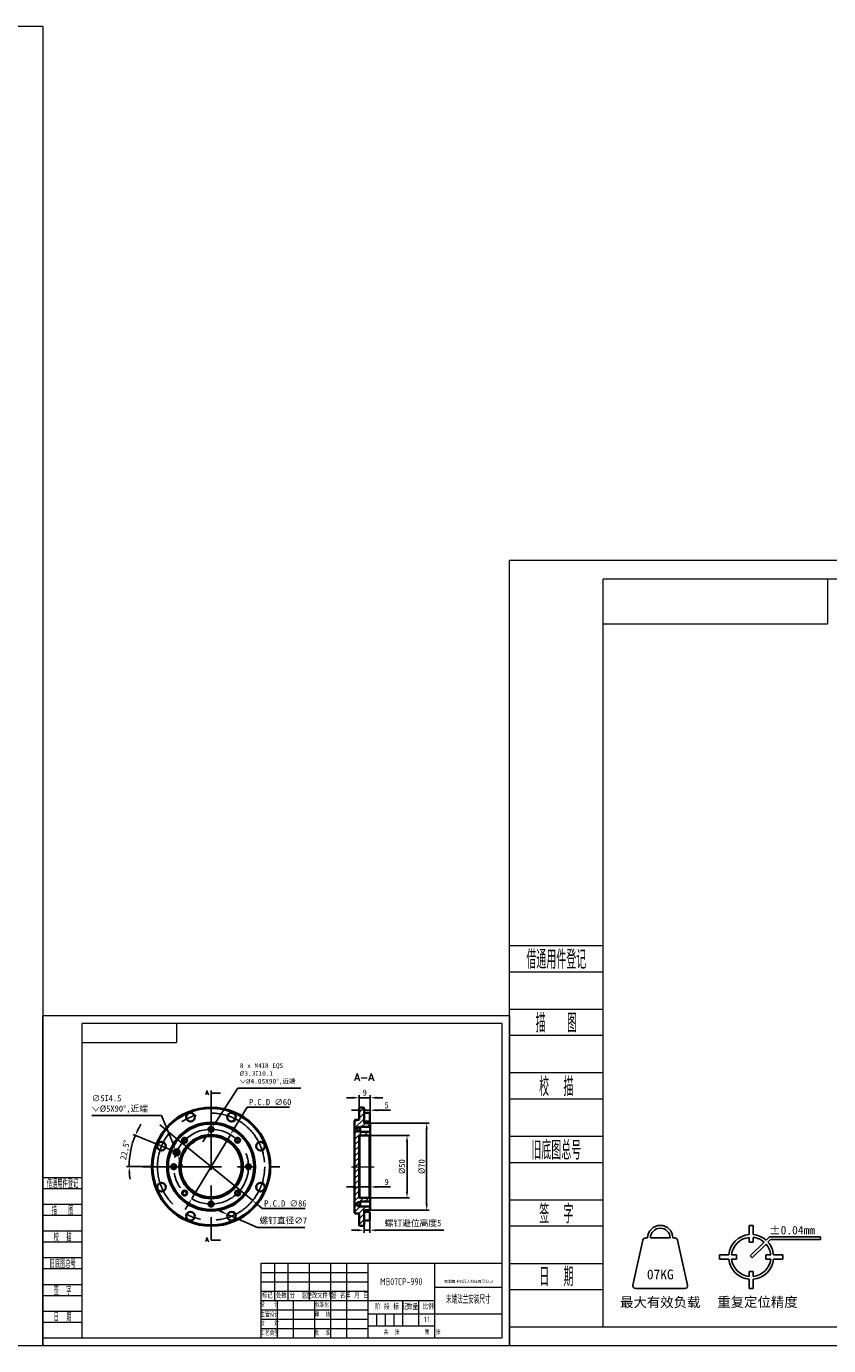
# Model space of a CAD drawing. Header units: millimetres. Extents: x -27 to 8086, y 0 to 7529.
# Tile 46 of 51: x 6807 to 7450, y 0 to 1058. Entities that reach past the tile are written whole.
import ezdxf
from ezdxf.enums import TextEntityAlignment as Align

# ---------------------------------------------------------------- set-up
doc = ezdxf.new("R2010")
doc.units = ezdxf.units.MM
doc.header["$LTSCALE"] = 10
doc.header["$PDSIZE"] = -1
doc.linetypes.add('CENTER', pattern=[10.16, 6.35, -1.27, 1.27, -1.27])
doc.linetypes.add('CENTERX2', pattern=[20.32, 12.7, -2.54, 2.54, -2.54])
for name, color, linetype, lineweight in [('1轮廓实线层', 7, 'Continuous', 18), ('2细线层', 4, 'Continuous', 13), ('6文字层', 3, 'Continuous', 13), ('L2', 6, 'Continuous', 13), ('图框层', 7, 'Continuous', 18)]:
    doc.layers.add(name, color=color, linetype=linetype, lineweight=lineweight)
for name, color, linetype in [('中心线层', 1, 'CENTER'), ('剖面线层', 7, 'Continuous'), ('标注层', 7, 'Continuous')]:
    doc.layers.add(name, color=color, linetype=linetype)
doc.styles.add('PC_TEXTSTYLE', font='ISOCP.SHX', dxfattribs={"width": 0.707, "bigfont": 'GBCBIG.SHX'})
doc.styles.add('SLDTEXTSTYLE0', font='txt', dxfattribs={"bigfont": 'bigfont'})
doc.styles.add('仿宋体', font='txt')
doc.styles.add('标准汉字', font='gbenor.shx', dxfattribs={"bigfont": 'gbcbig.shx'})
doc.dimstyles.new('末端法兰安装尺寸', dxfattribs={"dimtxt": 5, "dimasz": 5, "dimexe": 2, "dimexo": 0, "dimgap": 1.524, "dimtad": 1, "dimtoh": 1, "dimdec": 0, "dimzin": 0, "dimtxsty": 'Standard', "dimcen": 2.5, "dimclrd": 4, "dimclre": 4, "dimclrt": 3, "dimadec": 3, "dimazin": 0, "dimtfac": 1, "dimtdec": 0, "dimtmove": 0, "dimatfit": 1, "dimfxl": 1, "dimtzin": 0, "dimarcsym": 0})

# ---------------------------------------------------------------- blocks, each defined once
blk = doc.blocks.new('ZwmFrameMain_1_A4^_^无分区图框^_^landscape')
at = {"layer": '1轮廓实线层'}
for p, q in [((0, 0), (0, 200)), ((267, 200), (0, 200)), ((267, 200), (267, 0)), ((0, 0), (267, 0))]:
    blk.add_line(p, q, dxfattribs=at)
at = {"layer": '2细线层'}
for p, q in [((-25, -5), (-25, 205)), ((272, 205), (-25, 205)), ((272, 205), (272, -5)), ((-25, -5), (272, -5))]:
    blk.add_line(p, q, dxfattribs=at)
blk = doc.blocks.new('ZwmFrameMain_1_横向标题栏')
at = {"layer": '1轮廓实线层'}
for p, q in [((-153, 47.6), (0, 47.6)), ((-153, 0), (-153, 47.6))]:
    blk.add_line(p, q, dxfattribs=at)
at = {"layer": '2细线层', "color": 6, "linetype": 'Continuous'}
for p, q in [((-144.5, 23.8), (-144.5, 47.6)), ((-136, 23.8), (-136, 47.6)), ((-122.4, 23.8), (-122.4, 47.6)), ((-108.8, 0), (-108.8, 47.6)), ((-108.8, 23.8), (-108.8, 47.6)), ((-98.6, 0), (-98.6, 47.6)), ((-85, 0), (-85, 47.6)), ((-42.5, 0), (-42.5, 47.6)), ((-153, 41.65), (-85, 41.65)), ((-153, 35.7), (-85, 35.7)), ((-153, 29.75), (-85, 29.75)), ((-42.5, 32.3), (0, 32.3)), ((-153, 23.8), (-42.5, 23.8)), ((-153, 17.85), (-85, 17.85)), ((-142.8, 0), (-142.8, 23.8)), ((-132.6, 0), (-132.6, 23.8)), ((-62.9, 7.65), (-62.9, 23.8)), ((-52.7, 7.65), (-52.7, 23.8)), ((-153, 11.9), (-85, 11.9)), ((-85, 15.3), (0, 15.3)), ((-79.47, 7.65), (-79.47, 15.3)), ((-73.95, 7.65), (-73.95, 15.3)), ((-68.42, 7.65), (-68.42, 15.3)), ((-153, 5.95), (-85, 5.95)), ((-85, 7.65), (-42.5, 7.65))]:
    blk.add_line(p, q, dxfattribs=at)
at = {"layer": 'L2', "linetype": 'Continuous'}
blk.add_line((-119, 0), (-119, 23.8), dxfattribs=at)
at = {"layer": '6文字层', "color": 4, "linetype": 'Continuous', "insert": (-21.17, 35.77), "char_height": 1.7, "width": 46.9115, "attachment_point": 5, "style": '仿宋体'}
blk.add_mtext('芜湖藦卡机器人科技有限公司', dxfattribs=at)
at = {"layer": '6文字层', "color": 6, "style": '标准汉字'}
for s, insert, char_height, width, attachment_point in [('标记', (-149.17, 26.77), 3.4, 9.9025, 5), ('处数', (-140.26, 26.77), 3.4, 9.7325, 5), ('分  区', (-129.24, 26.77), 3.4, 16.2896, 5), ('更改文件号', (-115.72, 26.77), 3.4, 24.905, 5), ('签 名', (-103.99, 26.77), 3.4, 12.6286, 5), ('年 月 日', (-92.13, 26.77), 3.4, 20.3696, 5), ('主管设计', (-147.75, 14.68), 2.975, 17.1806, 5), ('设   计', (-147.87, 21.02), 2.975, 17.0478, 5), ('标准化', (-114.39, 20.78), 2.975, 13.1644, 5), ('审  核', (-114.03, 14.65), 2.975, 13.9931, 5), ('阶 段 标 记', (-80.73, 17.89), 3.5, 25.8612, 7), ('数量', (-60.2, 17.85), 3.5, 8.5159, 7), ('比例', (-50.35, 17.98), 3.5, 7.9953, 7), ('校   对', (-147.84, 9.04), 2.975, 17.2709, 5), ('工艺会签', (-147.73, 2.95), 2.975, 17.255, 5), ('批  准', (-114.13, 2.95), 2.975, 14.1047, 5), ('共  张        第  张', (-75.11, 1.97), 2.975, 51.7172, 7)]:
    blk.add_mtext(s, dxfattribs=dict(at, insert=insert, char_height=char_height, width=width, attachment_point=attachment_point))
at = {"layer": '6文字层', "color": 4, "style": 'PC_TEXTSTYLE', "flags": 8}
for tag, height, width, p, p2 in [('产品名称或材料标记', 4.5, 0.911854, (-77.25, 33.47), (-50.6, 33.47)), ('图样名称', 5, 2.846512, (-41.5, 21.71), (-1, 21.71)), ('图样代号', 5, 2.86875, (-41.5, 5.64), (-1, 5.64))]:
    blk.add_attdef(tag, text='', height=height, dxfattribs=dict(at, width=width)).set_placement(p, p2, align=Align.FIT)
at = {"layer": '6文字层', "color": 6, "style": 'PC_TEXTSTYLE', "width": 9.241641, "flags": 8}
blk.add_attdef('设计', text='', height=2.12, rotation=359.57685, dxfattribs=at).set_placement((-141.75, 19.99), (-133.89, 19.93), align=Align.FIT)
at = {"layer": '6文字层', "color": 6, "style": 'PC_TEXTSTYLE', "flags": 8}
for tag, height, width, p, p2 in [('审核', 2.12, 2.542374, (-141.61, 14.16), (-134.04, 14.16)), ('重量', 3.5, 1.685865, (-61.9, 10.1), (-53.7, 10.1)), ('比例', 3.5, 1.699352, (-51.7, 9.95), (-43.5, 9.95))]:
    blk.add_attdef(tag, text='', height=height, dxfattribs=dict(at, width=width)).set_placement(p, p2, align=Align.FIT)
blk = doc.blocks.new('ZwmFrameMain_1_图样代号')
at = {"layer": '2细线层', "linetype": 'Continuous'}
for p in [(60, 0), (0, -12)]:
    blk.add_line(p, (60, -12), dxfattribs=at)
at = {"layer": '6文字层', "style": 'PC_TEXTSTYLE', "width": 2.827942}
blk.add_attdef('图样代号', text='', height=7, rotation=180, dxfattribs=at).set_placement((58.24, -2.4), (2.35, -2.4), align=Align.FIT)
blk = doc.blocks.new('ZwmFrameMain_1_附加栏')
at = {"layer": '2细线层'}
for p, q in [((-25, 102), (0, 102)), ((-25, 95), (0, 95)), ((-25, 85), (0, 85)), ((-25, 78), (0, 78)), ((-25, 68), (0, 68)), ((-25, 61), (0, 61)), ((-25, 51), (0, 51)), ((-25, 44), (0, 44)), ((-25, 34), (0, 34)), ((-25, 27), (0, 27)), ((-25, 17), (0, 17)), ((-25, 10), (0, 10)), ((-25, 0), (0, 0))]:
    blk.add_line(p, q, dxfattribs=at)
at = {"layer": '6文字层', "color": 3, "style": 'PC_TEXTSTYLE'}
for s, width, p in [('借通用件登记', 0.667, (-12.5, 98.5)), ('描   图', 0.6667, (-12.5, 81.5)), ('校  描', 0.667, (-12.5, 64.5)), ('旧底图总号', 0.667, (-12.5, 47.5)), ('签  字', 0.667, (-12.5, 30.5)), ('日  期', 0.667, (-12.49, 13.6))]:
    blk.add_text(s, height=5, dxfattribs=dict(at, width=width)).set_placement(p, align=Align.MIDDLE)
at = {"layer": '6文字层', "style": 'PC_TEXTSTYLE'}
for tag, width, p, p2 in [('借通用件登记', 0.671328, (-23.44, 86.36), (-1.25, 86.36)), ('描图', 2.120922, (-23.44, 69.36), (-1.25, 69.36)), ('校图', 2.149976, (-23.75, 52.06), (-1.25, 52.06)), ('旧底图总号', 0.761452, (-22.84, 35.67), (-1.86, 35.67)), ('签字', 2.026939, (-23.14, 18.37), (-1.56, 18.37)), ('日期', 1.89999, (-22.84, 1.37), (-2.17, 1.37))]:
    blk.add_attdef(tag, text='', height=5, dxfattribs=dict(at, width=width)).set_placement(p, p2, align=Align.FIT)
blk = doc.blocks.new('ZwmFrameMain_3_A4^_^无分区图框^_^landscape')
at = {"layer": '1轮廓实线层'}
for p, q in [((0, 0), (0, 200)), ((267, 200), (0, 200)), ((267, 200), (267, 0)), ((0, 0), (267, 0))]:
    blk.add_line(p, q, dxfattribs=at)
at = {"layer": '2细线层'}
for p, q in [((-25, -5), (-25, 205)), ((272, 205), (-25, 205)), ((272, 205), (272, -5)), ((-25, -5), (272, -5))]:
    blk.add_line(p, q, dxfattribs=at)
blk = doc.blocks.new('ZwmFrameMain_3_图样代号')
at = {"layer": '2细线层', "linetype": 'Continuous'}
for p in [(60, 0), (0, -12)]:
    blk.add_line(p, (60, -12), dxfattribs=at)
at = {"layer": '6文字层', "style": 'PC_TEXTSTYLE', "width": 2.827942}
blk.add_attdef('图样代号', text='', height=7, rotation=180, dxfattribs=at).set_placement((58.24, -2.4), (2.35, -2.4), align=Align.FIT)
blk = doc.blocks.new('ZwmFrameMain_3_附加栏')
at = {"layer": '2细线层'}
for p, q in [((-25, 102), (0, 102)), ((-25, 95), (0, 95)), ((-25, 85), (0, 85)), ((-25, 78), (0, 78)), ((-25, 68), (0, 68)), ((-25, 61), (0, 61)), ((-25, 51), (0, 51)), ((-25, 44), (0, 44)), ((-25, 34), (0, 34)), ((-25, 27), (0, 27)), ((-25, 17), (0, 17)), ((-25, 10), (0, 10)), ((-25, 0), (0, 0))]:
    blk.add_line(p, q, dxfattribs=at)
at = {"layer": '6文字层', "color": 3, "style": 'PC_TEXTSTYLE'}
for s, width, p in [('借通用件登记', 0.667, (-12.5, 98.5)), ('描   图', 0.6667, (-12.5, 81.5)), ('校  描', 0.667, (-12.5, 64.5)), ('旧底图总号', 0.667, (-12.5, 47.5)), ('签  字', 0.667, (-12.5, 30.5)), ('日  期', 0.667, (-12.49, 13.6))]:
    blk.add_text(s, height=5, dxfattribs=dict(at, width=width)).set_placement(p, align=Align.MIDDLE)
at = {"layer": '6文字层', "style": 'PC_TEXTSTYLE'}
for tag, width, p, p2 in [('借通用件登记', 0.671328, (-23.44, 86.36), (-1.25, 86.36)), ('描图', 2.120922, (-23.44, 69.36), (-1.25, 69.36)), ('校图', 2.149976, (-23.75, 52.06), (-1.25, 52.06)), ('旧底图总号', 0.761452, (-22.84, 35.67), (-1.86, 35.67)), ('签字', 2.026939, (-23.14, 18.37), (-1.56, 18.37)), ('日期', 1.89999, (-22.84, 1.37), (-2.17, 1.37))]:
    blk.add_attdef(tag, text='', height=5, dxfattribs=dict(at, width=width)).set_placement(p, p2, align=Align.FIT)
blk = doc.blocks.new('*D196')
at = {"layer": 'Defpoints', "color": 0, "transparency": 16777216}
for p in [(6968.5, 105.2), (6974.9, 102.4)]:
    blk.add_point(p, dxfattribs=at)
at = {"layer": '标注层', "color": 4, "lineweight": -2, "transparency": 16777216}
for p, q in [((6963.9, 107.3), (6959.3, 109.3)), ((6968.5, 105.2), (6974.9, 102.4)), ((6979.5, 100.4), (6992.4, 94.7)), ((6992.4, 94.7), (7030.3, 94.7))]:
    blk.add_line(p, q, dxfattribs=at)
at = {"layer": '标注层', "color": 4, "transparency": 16777216}
for points in [[(6964.2, 108), (6963.6, 106.5), (6968.5, 105.2)], [(6979.8, 101.2), (6979.1, 99.6), (6974.9, 102.4)]]:
    blk.add_solid(points, dxfattribs=at)
at = {"layer": '标注层', "color": 3, "transparency": 16777216, "insert": (6994, 102.9), "char_height": 5, "attachment_point": 1}
blk.add_mtext('螺钉直径∅7 ', dxfattribs=at)
blk = doc.blocks.new('*D197')
at = {"layer": 'Defpoints', "color": 0, "transparency": 16777216}
for p in [(6921.9, 170.7), (6988.6, 116.4)]:
    blk.add_point(p, dxfattribs=at)
at = {"layer": '标注层', "color": 4, "lineweight": -2, "transparency": 16777216}
for p, q in [((6918, 173.9), (6914.2, 177)), ((6921.9, 170.7), (6988.6, 116.4)), ((6992.4, 113.2), (6996.3, 110.1)), ((6996.3, 110.1), (7030.6, 110.1))]:
    blk.add_line(p, q, dxfattribs=at)
at = {"layer": '标注层', "color": 4, "transparency": 16777216}
for points in [[(6918.6, 174.5), (6917.5, 173.2), (6921.9, 170.7)], [(6993, 113.9), (6991.9, 112.6), (6988.6, 116.4)]]:
    blk.add_solid(points, dxfattribs=at)
at = {"layer": '标注层', "color": 3, "transparency": 16777216, "insert": (6997.8, 116.6), "char_height": 5, "attachment_point": 1}
blk.add_mtext('P.C.D ∅86', dxfattribs=at)
blk = doc.blocks.new('*D198')
at = {"layer": 'Defpoints', "color": 0, "transparency": 16777216}
for p in [(6954.1, 171.9), (6956.3, 175.3)]:
    blk.add_point(p, dxfattribs=at)
at = {"layer": '标注层', "color": 4, "lineweight": -2, "transparency": 16777216}
for p, q in [((6959.1, 179.4), (6976.7, 206.6)), ((6976.7, 206.6), (7027.1, 206.6)), ((6954.1, 171.9), (6956.3, 175.3)), ((6951.4, 167.7), (6948.7, 163.5))]:
    blk.add_line(p, q, dxfattribs=at)
at = {"layer": '标注层', "color": 4, "transparency": 16777216}
for points in [[(6950.7, 168.1), (6952.1, 167.2), (6954.1, 171.9)], [(6958.4, 179.9), (6959.8, 179), (6956.3, 175.3)]]:
    blk.add_solid(points, dxfattribs=at)
at = {"layer": '标注层', "color": 3, "transparency": 16777216, "insert": (6978.3, 226.5), "char_height": 5, "attachment_point": 1}
blk.add_mtext('{\\H0.75x;8 x M4\\fGDT|b0|i0|c134|p2;x\\fSimHei|b0|i0|c134|p49;8 EQS\\P\\fISOCPEUR|b0|i0|c134|p34;%%C\\fSimHei|b0|i0|c134|p49;3.3\\fGDT|b0|i0|c134|p2;x\\fSimHei|b0|i0|c134|p49;10.1\\P\\fGDT|b0|i0|c134|p2;w\\fISOCPEUR|b0|i0|c134|p34;%%C\\fSimHei|b0|i0|c134|p49;4.05X90°,近端}', dxfattribs=at)
blk = doc.blocks.new('*D199')
at = {"layer": 'Defpoints', "color": 0, "transparency": 16777216}
for p in [(6926.6, 157.4), (6928.5, 152.7)]:
    blk.add_point(p, dxfattribs=at)
at = {"layer": '标注层', "color": 4, "lineweight": -2, "transparency": 16777216}
for p, q in [((6915.5, 184.5), (6859.6, 184.5)), ((6924.7, 162), (6915.5, 184.5)), ((6928.5, 152.7), (6926.6, 157.4)), ((6930.4, 148.1), (6932.3, 143.5))]:
    blk.add_line(p, q, dxfattribs=at)
at = {"layer": '标注层', "color": 4, "transparency": 16777216}
for points in [[(6925.4, 162.3), (6923.9, 161.7), (6926.6, 157.4)], [(6931.1, 148.4), (6929.6, 147.8), (6928.5, 152.7)]]:
    blk.add_solid(points, dxfattribs=at)
at = {"layer": '标注层', "color": 3, "transparency": 16777216, "insert": (6859.6, 201), "char_height": 5, "attachment_point": 1}
blk.add_mtext('∅5{\\fGDT;x}4.5\\P{\\fGDT;w}%%c5X90°,近端', dxfattribs=at)
blk = doc.blocks.new('*D200')
at = {"layer": 'Defpoints', "color": 0, "transparency": 16777216}
for p in [(6890.1, 152.1), (6922.9, 157), (6932.1, 153.1), (6909.7, 143.6), (7000.7, 143.6)]:
    blk.add_point(p, dxfattribs=at)
at = {"layer": '标注层', "color": 4, "lineweight": -2, "transparency": 16777216}
for p, q in [((6922.9, 157), (6892.7, 169.5)), ((6909.7, 143.6), (6887.5, 143.6))]:
    blk.add_line(p, q, dxfattribs=at)
for start, end in [(148.7802, 153.1401), (157.5, 180), (184.3599, 188.7198)]:
    blk.add_arc((6955.2, 143.6), 65.7, start, end, dxfattribs=at)
at = {"layer": '标注层', "color": 4, "transparency": 16777216}
for points in [[(6897.4, 172.9), (6895.8, 173.6), (6894.5, 168.7)], [(6888.9, 138.5), (6890.5, 138.6), (6889.5, 143.6)]]:
    blk.add_solid(points, dxfattribs=at)
at = {"layer": '标注层', "color": 3, "transparency": 16777216, "insert": (6882.1, 149.6), "char_height": 5, "attachment_point": 1, "rotation": 78.6775}
blk.add_mtext('22,5°', dxfattribs=at)
blk = doc.blocks.new('*D201')
at = {"layer": 'Defpoints', "color": 0, "transparency": 16777216}
for p in [(6970.7, 169.2), (6939.7, 117.9)]:
    blk.add_point(p, dxfattribs=at)
at = {"layer": '标注层', "color": 4, "lineweight": -2, "transparency": 16777216}
for p, q in [((6973.3, 173.5), (6984.1, 191.3)), ((6984.1, 191.3), (7018.2, 191.3)), ((6939.7, 117.9), (6970.7, 169.2)), ((6937.1, 113.6), (6934.5, 109.3))]:
    blk.add_line(p, q, dxfattribs=at)
at = {"layer": '标注层', "color": 4, "transparency": 16777216}
for points in [[(6972.6, 173.9), (6974, 173.1), (6970.7, 169.2)], [(6936.4, 114), (6937.8, 113.2), (6939.7, 117.9)]]:
    blk.add_solid(points, dxfattribs=at)
at = {"layer": '标注层', "color": 3, "transparency": 16777216, "insert": (6985.6, 197.9), "char_height": 5, "attachment_point": 1}
blk.add_mtext('P.C.D ∅60', dxfattribs=at)
blk = doc.blocks.new('SW_DOWELSYMBOL_0')
at = {"linetype": 'Continuous', "lineweight": 0}
h = blk.add_hatch(color=0, dxfattribs=at)
edge = h.paths.add_edge_path(flags=0)
edge.add_arc((0, 0), 1.25, 180, 270)
edge.add_line((0, -1.2), (0, 0))
edge.add_line((0, 0), (-1.2, 0))
h = blk.add_hatch(color=0, dxfattribs=at)
edge = h.paths.add_edge_path(flags=0)
edge.add_arc((0, 0), 1.25, 0, 90)
edge.add_line((0, 1.2), (0, 0))
edge.add_line((0, 0), (1.2, 0))
at = {"color": 0, "linetype": 'Continuous', "lineweight": 0}
blk.add_circle((0, 0), 1.25, dxfattribs=at)
blk = doc.blocks.new('*D202')
at = {"layer": 'Defpoints', "color": 0, "transparency": 16777216}
for p in [(7082.9, 127.3), (7073.9, 119.1), (7082.9, 118.1)]:
    blk.add_point(p, dxfattribs=at)
at = {"layer": '标注层', "color": 4, "lineweight": -2, "transparency": 16777216}
for p, q in [((7068.9, 127.3), (7063.9, 127.3)), ((7073.9, 119.1), (7073.9, 129.3)), ((7073.9, 127.3), (7082.9, 127.3)), ((7082.9, 118.1), (7082.9, 129.3)), ((7087.9, 127.3), (7099, 127.3))]:
    blk.add_line(p, q, dxfattribs=at)
at = {"layer": '标注层', "color": 4, "transparency": 16777216}
for points in [[(7068.9, 128.1), (7068.9, 126.4), (7073.9, 127.3)], [(7087.9, 128.1), (7087.9, 126.4), (7082.9, 127.3)]]:
    blk.add_solid(points, dxfattribs=at)
at = {"layer": '标注层', "color": 3, "transparency": 16777216, "insert": (7096, 133.8), "char_height": 5, "attachment_point": 2}
blk.add_mtext('9', dxfattribs=at)
blk = doc.blocks.new('*D203')
at = {"layer": 'Defpoints', "color": 0, "transparency": 16777216}
for p in [(7077.9, 96.6), (7082.6, 100.3), (7082.6, 92.6)]:
    blk.add_point(p, dxfattribs=at)
at = {"layer": '标注层', "color": 4, "lineweight": -2, "transparency": 16777216}
for p, q in [((7077.9, 96.6), (7077.9, 90.6)), ((7082.6, 100.3), (7082.6, 90.6)), ((7072.9, 92.6), (7067.9, 92.6)), ((7077.9, 92.6), (7082.6, 92.6)), ((7087.6, 92.6), (7141.8, 92.6))]:
    blk.add_line(p, q, dxfattribs=at)
at = {"layer": '标注层', "color": 4, "transparency": 16777216}
for points in [[(7072.9, 93.4), (7072.9, 91.7), (7077.9, 92.6)], [(7087.6, 93.4), (7087.6, 91.7), (7082.6, 92.6)]]:
    blk.add_solid(points, dxfattribs=at)
at = {"layer": '标注层', "color": 3, "transparency": 16777216, "insert": (7117.2, 100.8), "char_height": 5, "attachment_point": 2}
blk.add_mtext('螺钉避位高度5', dxfattribs=at)
blk = doc.blocks.new('*D204')
at = {"layer": 'Defpoints', "color": 0, "transparency": 16777216}
for p in [(7073.9, 190.6), (7082.9, 198.9), (7082.9, 171.5)]:
    blk.add_point(p, dxfattribs=at)
at = {"layer": '标注层', "color": 4, "lineweight": -2, "transparency": 16777216}
for p, q in [((7068.9, 198.9), (7063.9, 198.9)), ((7073.9, 190.6), (7073.9, 200.9)), ((7073.9, 198.9), (7082.9, 198.9)), ((7082.9, 171.5), (7082.9, 200.9)), ((7087.9, 198.9), (7092.9, 198.9))]:
    blk.add_line(p, q, dxfattribs=at)
at = {"layer": '标注层', "color": 4, "transparency": 16777216}
for points in [[(7068.9, 199.7), (7068.9, 198), (7073.9, 198.9)], [(7087.9, 199.7), (7087.9, 198), (7082.9, 198.9)]]:
    blk.add_solid(points, dxfattribs=at)
at = {"layer": '标注层', "color": 3, "transparency": 16777216, "insert": (7078.4, 205.4), "char_height": 5, "attachment_point": 2}
blk.add_mtext('9', dxfattribs=at)
blk = doc.blocks.new('*D205')
at = {"layer": 'Defpoints', "color": 0, "transparency": 16777216}
for p in [(7077.9, 190.6), (7082.9, 188.9), (7082.9, 178.1)]:
    blk.add_point(p, dxfattribs=at)
at = {"layer": '标注层', "color": 4, "lineweight": -2, "transparency": 16777216}
for p, q in [((7077.9, 190.6), (7077.9, 186.9)), ((7082.9, 178.1), (7082.9, 190.9)), ((7072.9, 188.9), (7067.9, 188.9)), ((7077.9, 188.9), (7082.9, 188.9)), ((7087.9, 188.9), (7099, 188.9))]:
    blk.add_line(p, q, dxfattribs=at)
at = {"layer": '标注层', "color": 4, "transparency": 16777216}
for points in [[(7072.9, 189.7), (7072.9, 188), (7077.9, 188.9)], [(7087.9, 189.7), (7087.9, 188), (7082.9, 188.9)]]:
    blk.add_solid(points, dxfattribs=at)
at = {"layer": '标注层', "color": 3, "transparency": 16777216, "insert": (7096, 195.4), "char_height": 5, "attachment_point": 2}
blk.add_mtext('5', dxfattribs=at)
blk = doc.blocks.new('*D206')
at = {"layer": 'Defpoints', "color": 0, "transparency": 16777216}
for p in [(7082.4, 168.6), (7082.4, 118.6), (7112.4, 118.6)]:
    blk.add_point(p, dxfattribs=at)
at = {"layer": '标注层', "color": 4, "lineweight": -2, "transparency": 16777216}
for p, q in [((7082.4, 168.6), (7114.4, 168.6)), ((7112.4, 163.6), (7112.4, 123.6)), ((7082.4, 118.6), (7114.4, 118.6))]:
    blk.add_line(p, q, dxfattribs=at)
at = {"layer": '标注层', "color": 4, "transparency": 16777216}
for points in [[(7111.5, 163.6), (7113.2, 163.6), (7112.4, 168.6)], [(7111.5, 123.6), (7113.2, 123.6), (7112.4, 118.6)]]:
    blk.add_solid(points, dxfattribs=at)
at = {"layer": '标注层', "color": 3, "transparency": 16777216, "insert": (7105.8, 143.6), "char_height": 5, "attachment_point": 2, "rotation": 90}
blk.add_mtext('%%c50', dxfattribs=at)
blk = doc.blocks.new('*D207')
at = {"layer": 'Defpoints', "color": 0, "transparency": 16777216}
for p in [(7082.4, 178.6), (7082.4, 108.6), (7128.1, 108.6)]:
    blk.add_point(p, dxfattribs=at)
at = {"layer": '标注层', "color": 4, "lineweight": -2, "transparency": 16777216}
for p, q in [((7082.4, 178.6), (7130.1, 178.6)), ((7128.1, 173.6), (7128.1, 113.6)), ((7082.4, 108.6), (7130.1, 108.6))]:
    blk.add_line(p, q, dxfattribs=at)
at = {"layer": '标注层', "color": 4, "transparency": 16777216}
for points in [[(7127.3, 173.6), (7129, 173.6), (7128.1, 178.6)], [(7127.3, 113.6), (7129, 113.6), (7128.1, 108.6)]]:
    blk.add_solid(points, dxfattribs=at)
at = {"layer": '标注层', "color": 3, "transparency": 16777216, "insert": (7121.5, 143.6), "char_height": 5, "attachment_point": 2, "rotation": 90}
blk.add_mtext('%%c70', dxfattribs=at)

msp = doc.modelspace()

# ---------------------------------------------------------------- hatches: boundary and pattern name
at = {"layer": '剖面线层', "linetype": 'Continuous', "lineweight": 18}
h = msp.add_hatch(dxfattribs=at)
h.set_pattern_fill('ANSI31', color=256, style=0)
h.set_pattern_definition([(45, (6263.899, 41.4825), (-2.245064, 2.245064), [])])
edge = h.paths.add_edge_path(flags=0)
edge.add_line((7082.86, 175.56), (7082.88, 175.59))
edge.add_line((7082.88, 175.59), (7082.88, 178.06))
edge.add_line((7082.88, 178.06), (7082.38, 178.56))
edge.add_line((7082.38, 178.56), (7078.18, 178.56))
edge.add_arc((7078.18, 178.86), 0.3, 180, 270, ccw=False)
edge.add_line((7077.88, 178.86), (7077.88, 190.56))
edge.add_line((7077.88, 190.56), (7077.38, 191.06))
edge.add_line((7077.38, 191.06), (7074.38, 191.06))
edge.add_line((7074.38, 191.06), (7073.88, 190.56))
edge.add_line((7073.88, 190.56), (7073.88, 181.36))
edge.add_arc((7073.58, 181.36), 0.3, 270, 360, ccw=False)
edge.add_line((7073.58, 181.06), (7070.88, 181.06))
edge.add_line((7070.88, 181.06), (7070.38, 180.56))
edge.add_line((7070.38, 180.56), (7070.38, 106.56))
edge.add_line((7070.38, 106.56), (7070.88, 106.06))
edge.add_line((7070.88, 106.06), (7073.58, 106.06))
edge.add_arc((7073.58, 105.76), 0.3, 0, 90, ccw=False)
edge.add_line((7073.88, 105.76), (7073.88, 96.56))
edge.add_line((7073.88, 96.56), (7074.38, 96.06))
edge.add_line((7074.38, 96.06), (7077.38, 96.06))
edge.add_line((7077.38, 96.06), (7077.88, 96.56))
edge.add_line((7077.88, 96.56), (7077.88, 108.26))
edge.add_arc((7078.18, 108.26), 0.3, 90, 180, ccw=False)
edge.add_line((7078.18, 108.56), (7082.38, 108.56))
edge.add_line((7082.38, 108.56), (7082.88, 109.06))
edge.add_line((7082.88, 109.06), (7082.88, 111.54))
edge.add_line((7082.88, 111.54), (7082.86, 111.56))
edge.add_line((7082.86, 111.56), (7074.88, 111.56))
edge.add_line((7074.88, 111.56), (7074.88, 111.91))
edge.add_line((7074.88, 111.91), (7072.78, 111.91))
edge.add_line((7072.78, 111.91), (7071.79, 113.56))
edge.add_line((7071.79, 113.56), (7072.78, 115.21))
edge.add_line((7072.78, 115.21), (7074.88, 115.21))
edge.add_line((7074.88, 115.21), (7074.88, 115.56))
edge.add_line((7074.88, 115.56), (7082.86, 115.56))
edge.add_line((7082.86, 115.56), (7082.88, 115.59))
edge.add_line((7082.88, 115.59), (7082.88, 118.06))
edge.add_line((7082.88, 118.06), (7082.38, 118.56))
edge.add_line((7082.38, 118.56), (7074.38, 118.56))
edge.add_arc((7074.38, 119.06), 0.5, 180, 270, ccw=False)
edge.add_line((7073.88, 119.06), (7073.88, 168.06))
edge.add_arc((7074.38, 168.06), 0.5, 90, 180, ccw=False)
edge.add_line((7074.38, 168.56), (7082.38, 168.56))
edge.add_line((7082.38, 168.56), (7082.88, 169.06))
edge.add_line((7082.88, 169.06), (7082.88, 171.54))
edge.add_line((7082.88, 171.54), (7082.86, 171.56))
edge.add_line((7082.86, 171.56), (7074.88, 171.56))
edge.add_line((7074.88, 171.56), (7074.88, 171.91))
edge.add_line((7074.88, 171.91), (7072.78, 171.91))
edge.add_line((7072.78, 171.91), (7071.79, 173.56))
edge.add_line((7071.79, 173.56), (7072.78, 175.21))
edge.add_line((7072.78, 175.21), (7074.88, 175.21))
edge.add_line((7074.88, 175.21), (7074.88, 175.56))
edge.add_line((7074.88, 175.56), (7082.86, 175.56))

# ---------------------------------------------------------------- linework, layer by layer
at = {"color": 7, "linetype": 'Continuous', "lineweight": 35}
for p, q in [((7074.38, 191.06), (7073.88, 190.56)), ((7073.88, 181.36), (7073.88, 190.56)), ((7074.38, 191.06), (7077.38, 191.06)), ((7077.88, 190.56), (7077.38, 191.06)), ((7077.88, 178.86), (7077.88, 190.56)), ((7070.88, 181.06), (7070.38, 180.56)), ((7070.38, 180.56), (7070.38, 106.56)), ((7070.88, 181.06), (7073.58, 181.06)), ((7082.58, 186.79), (7077.88, 186.79)), ((7082.58, 186.79), (7082.58, 180.81)), ((7082.58, 180.81), (7082.58, 179.79)), ((7072.78, 175.21), (7071.79, 173.56)), ((7071.79, 173.56), (7072.78, 171.91)), ((7074.88, 175.21), (7072.78, 175.21)), ((7072.78, 171.91), (7072.78, 175.21)), ((7072.78, 171.91), (7074.88, 171.91)), ((7082.86, 175.56), (7074.88, 175.56)), ((7074.88, 175.56), (7074.88, 175.21)), ((7074.88, 171.91), (7074.88, 175.21)), ((7074.88, 171.91), (7074.88, 171.56)), ((7074.88, 171.56), (7082.86, 171.56)), ((7077.88, 179.79), (7082.58, 179.79)), ((7078.18, 178.56), (7082.38, 178.56)), ((7082.88, 178.06), (7082.38, 178.56)), ((7082.88, 175.59), (7082.86, 175.56)), ((7082.86, 171.56), (7082.86, 175.56)), ((7082.86, 171.56), (7082.88, 171.54)), ((7082.88, 175.59), (7082.88, 178.06)), ((7082.88, 171.54), (7082.88, 175.59)), ((7082.88, 169.06), (7082.88, 171.54)), ((7073.88, 168.06), (7073.88, 119.06)), ((7082.38, 168.56), (7074.38, 168.56)), ((7074.38, 168.56), (7074.38, 118.56)), ((7082.38, 168.56), (7082.88, 169.06)), ((7082.38, 118.56), (7082.38, 168.56)), ((7082.88, 169.06), (7082.88, 118.06)), ((7074.38, 118.56), (7082.38, 118.56)), ((7082.88, 118.06), (7082.38, 118.56)), ((7082.88, 115.59), (7082.88, 118.06)), ((7070.38, 106.56), (7070.88, 106.06)), ((7073.58, 106.06), (7070.88, 106.06)), ((7072.78, 115.21), (7071.79, 113.56)), ((7071.79, 113.56), (7072.78, 111.91)), ((7074.88, 115.21), (7072.78, 115.21)), ((7072.78, 111.91), (7072.78, 115.21)), ((7072.78, 111.91), (7074.88, 111.91)), ((7082.86, 115.56), (7074.88, 115.56)), ((7074.88, 115.56), (7074.88, 115.21)), ((7074.88, 111.91), (7074.88, 115.21)), ((7074.88, 111.91), (7074.88, 111.56)), ((7074.88, 111.56), (7082.86, 111.56)), ((7077.88, 96.56), (7077.88, 108.26)), ((7082.58, 107.33), (7077.88, 107.33)), ((7082.38, 108.56), (7078.18, 108.56)), ((7082.38, 108.56), (7082.88, 109.06)), ((7082.58, 107.33), (7082.58, 100.33)), ((7082.88, 115.59), (7082.86, 115.56)), ((7082.86, 111.56), (7082.86, 115.56)), ((7082.86, 111.56), (7082.88, 111.54)), ((7082.88, 111.54), (7082.88, 115.59)), ((7082.88, 109.06), (7082.88, 111.54)), ((7073.88, 96.56), (7073.88, 105.76)), ((7073.88, 96.56), (7074.38, 96.06)), ((7077.38, 96.06), (7074.38, 96.06)), ((7077.38, 96.06), (7077.88, 96.56)), ((7077.88, 100.33), (7082.58, 100.33))]:
    msp.add_line(p, q, dxfattribs=at)
for p, q in [((7386.69, 96.47), (7386.69, 89.07)), ((7386.69, 96.47), (7390.07, 96.47)), ((7390.07, 96.47), (7390.07, 89.07)), ((7303.8, 86.34), (7305.37, 86.34)), ((7307.62, 86.34), (7323.37, 86.34)), ((7325.62, 86.34), (7327.19, 86.34)), ((7386.69, 86.81), (7386.69, 82.97)), ((7390.07, 86.81), (7390.07, 82.97)), ((7400.29, 84.65), (7403.03, 87.39)), ((7401.88, 83.06), (7403.96, 85.14)), ((7403.03, 87.39), (7443.95, 87.39)), ((7403.96, 85.14), (7443.95, 85.14)), ((7443.95, 85.14), (7443.95, 87.39)), ((7293.6, 48.58), (7301.6, 84.58)), ((7329.38, 84.58), (7337.38, 48.58)), ((7386.69, 82.97), (7390.07, 82.97)), ((7387.59, 71.95), (7398.7, 83.06)), ((7389.18, 70.36), (7400.29, 81.47)), ((7363.07, 72.84), (7370.46, 72.84)), ((7363.07, 69.47), (7363.07, 72.84)), ((7363.07, 69.47), (7370.46, 69.47)), ((7372.72, 72.84), (7376.57, 72.84)), ((7372.72, 69.47), (7376.57, 69.47)), ((7376.57, 69.47), (7376.57, 72.84)), ((7387.59, 71.95), (7389.18, 70.36)), ((7400.19, 69.47), (7400.19, 72.84)), ((7404.04, 72.84), (7400.19, 72.84)), ((7404.04, 69.47), (7400.19, 69.47)), ((7413.69, 72.84), (7406.3, 72.84)), ((7413.69, 69.47), (7406.3, 69.47)), ((7413.69, 69.47), (7413.69, 72.84)), ((7386.69, 59.34), (7390.07, 59.34)), ((7386.69, 55.49), (7386.69, 59.34)), ((7386.69, 45.84), (7386.69, 53.23)), ((7390.07, 55.49), (7390.07, 59.34)), ((7390.07, 45.84), (7390.07, 53.23)), ((7295.8, 45.84), (7335.19, 45.84)), ((7386.69, 45.84), (7390.07, 45.84))]:
    msp.add_line(p, q)
for centre, radius in [((6955.23, 143.56), 47.5), ((6955.23, 143.56), 47), ((6938.78, 183.29), 3.5), ((6971.69, 183.29), 3.5), ((6955.23, 143.56), 35.3), ((6955.23, 143.56), 35), ((6955.23, 143.56), 34.5), ((6955.23, 173.56), 2.03), ((6955.23, 173.56), 2), ((6955.23, 173.56), 1.65), ((6915.51, 160.02), 3.5), ((6955.23, 143.56), 25.5), ((6955.23, 143.56), 25), ((6955.23, 143.56), 24.5), ((6934.02, 164.77), 2.03), ((6934.02, 164.77), 2), ((6934.02, 164.77), 1.65), ((6976.45, 164.77), 2.02), ((6976.45, 164.77), 2), ((6976.45, 164.77), 1.65), ((6994.96, 160.02), 3.5), ((6927.52, 155.04), 2.5), ((6927.52, 155.04), 2), ((6925.23, 143.56), 2.03), ((6925.23, 143.56), 2), ((6925.23, 143.56), 1.65), ((6985.23, 143.56), 2.03), ((6985.23, 143.56), 2), ((6985.23, 143.56), 1.65), ((6915.51, 127.1), 3.5), ((6994.96, 127.1), 3.5), ((6934.02, 122.35), 2.02), ((6934.02, 122.35), 2), ((6934.02, 122.35), 1.65), ((6976.45, 122.35), 2.03), ((6976.45, 122.35), 2), ((6976.45, 122.35), 1.65), ((6938.78, 103.83), 3.5), ((6955.23, 113.56), 2.02), ((6955.23, 113.56), 2), ((6955.23, 113.56), 1.65), ((6971.69, 103.83), 3.5)]:
    msp.add_circle(centre, radius, dxfattribs=at)
for centre, radius, start, end in [((7073.58, 181.36), 0.3, 270, 0), ((7078.18, 178.86), 0.3, 180, 270), ((7074.38, 168.06), 0.5, 90, 180), ((7074.38, 119.06), 0.5, 180, 270), ((7073.58, 105.76), 0.3, 0, 90), ((7078.18, 108.26), 0.3, 90, 180)]:
    msp.add_arc(centre, radius, start, end, dxfattribs=at)
for centre, radius, start, end in [((7315.49, 86.34), 10.13, 0, 180), ((7303.8, 84.09), 2.25, 90, 167.47119), ((7315.49, 86.34), 7.88, 0, 180), ((7327.19, 84.09), 2.25, 12.52881, 90), ((7388.38, 71.15), 18, 95.37938, 174.62062), ((7388.38, 71.15), 15.75, 96.15064, 173.84936), ((7388.38, 71.15), 18, 48.58332, 84.62062), ((7388.38, 71.15), 15.75, 49.09604, 83.84936), ((7388.38, 71.15), 15.75, 6.15064, 40.90396), ((7388.38, 71.15), 18, 5.37938, 41.41668), ((7388.38, 71.15), 18, 185.37938, 264.62062), ((7388.38, 71.15), 15.75, 186.15064, 263.84936), ((7388.38, 71.15), 15.75, 276.15064, 353.84936), ((7388.38, 71.15), 18, 275.37938, 354.62062), ((7295.8, 48.09), 2.25, 167.47119, 270), ((7335.19, 48.09), 2.25, 270, 12.52881)]:
    msp.add_arc(centre, radius, start, end)
at = {"layer": '中心线层', "color": 1, "linetype": 'CENTER'}
for p, q in [((6955.23, 204.63), (6955.23, 84.66)), ((6900.18, 143.56), (7010.29, 143.56))]:
    msp.add_line(p, q, dxfattribs=at)
at = {"layer": '中心线层', "linetype": 'CENTERX2', "lineweight": 18}
msp.add_line((7067.86, 143.56), (7086.06, 143.56), dxfattribs=at)
at = {"layer": '中心线层', "color": 1, "linetype": 'CENTER'}
for radius in [43, 30]:
    msp.add_circle((6955.23, 143.56), radius, dxfattribs=at)
at = {"layer": '剖面线层'}
for p, q in [((6955.23, 202.46), (6955.23, 198.65)), ((6955.23, 202.46), (6962.85, 202.46)), ((6955.23, 84.66), (6955.23, 88.47)), ((6955.23, 84.66), (6962.85, 84.66))]:
    msp.add_line(p, q, dxfattribs=at)
for points in [[(6962.85, 202.46), (6959.04, 203.07), (6959.04, 201.85)], [(6962.85, 84.66), (6959.04, 85.27), (6959.04, 84.05)]]:
    msp.add_solid(points, dxfattribs=at)

# ---------------------------------------------------------------- block references
at = {"color": 7, "linetype": 'Continuous', "lineweight": 0}
msp.add_blockref('SW_DOWELSYMBOL_0', (6927.52, 155.04), dxfattribs=at)
at = {"layer": '图框层'}
for name, p, xscale, yscale, zscale in [('ZwmFrameMain_1_A4^_^无分区图框^_^landscape', (5449.5, 25.2), 5.04, 5.04, 5.04), ('ZwmFrameMain_3_A4^_^无分区图框^_^landscape', (7269.6, 15), 3.000000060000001, 3.000000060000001, 3.000000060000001), ('ZwmFrameMain_3_图样代号', (7269.6, 615), 3.000000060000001, 3.000000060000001, 3.000000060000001), ('ZwmFrameMain_3_附加栏', (7269.6, 15), 3.000000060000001, 3.000000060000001, 3.000000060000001), ('ZwmFrameMain_1_A4^_^无分区图框^_^landscape', (6851.88, 6.3), 1.26, 1.26, 1.26), ('ZwmFrameMain_1_图样代号', (6851.88, 258.3), 1.26, 1.26, 1.26), ('ZwmFrameMain_1_附加栏', (6851.88, 6.3), 1.26, 1.26, 1.26)]:
    msp.add_blockref(name, p, dxfattribs=dict(at, xscale=xscale, yscale=yscale, zscale=zscale))
ref = msp.add_blockref('ZwmFrameMain_1_横向标题栏', (7188.3, 6.3), dxfattribs=dict(at, xscale=1.26, yscale=1.26, zscale=1.26))
ref.add_attrib('产品名称或材料标记', 'MB07CP-990', dxfattribs={"layer": '6文字层', "color": 4, "height": 5.67, "style": 'PC_TEXTSTYLE', "width": 0.707}).set_placement((7107.75, 48.47), align=Align.CENTER)
ref.add_attrib('图样名称', '末端法兰安装尺寸', dxfattribs={"layer": '6文字层', "color": 4, "height": 6.3, "style": 'PC_TEXTSTYLE', "width": 0.707}).set_placement((7161.52, 33.66), align=Align.CENTER)
ref.add_attrib('比例', '1:1', dxfattribs={"layer": '6文字层', "color": 6, "height": 4.41, "style": 'PC_TEXTSTYLE', "width": 0.707}).set_placement((7128.32, 18.84), align=Align.CENTER)

# ---------------------------------------------------------------- texts
at = {"color": 3, "char_height": 7.875, "attachment_point": 1}
for s, width, insert in [('{\\fSimSun|b0|i0|c134|p2;最大有效负载}', 140.6901, (7283.24, 38.75)), ('{\\fSimSun|b0|i0|c134|p2;重复定位精度}', 143.1983, (7361.2, 38.95))]:
    msp.add_mtext_dynamic_manual_height_columns(s, width=width, gutter_width=21.17, heights=[0], dxfattribs=dict(at, insert=insert))
at = {"layer": '6文字层'}
msp.add_text('%%P0.04mm', height=6.75, dxfattribs=at).set_placement((7421.22, 87.19), align=Align.BOTTOM_CENTER)
msp.add_text('07KG', height=7.875, dxfattribs=at).set_placement((7315.49, 57.09), align=Align.MIDDLE)
at = {"layer": '剖面线层', "style": 'SLDTEXTSTYLE0'}
for s, insert, char_height, attachment_point in [('{\\C3;A-A}', (7077.96, 218.31), 6, 2), ('A', (6950.54, 204.63), 3.5, 1), ('A', (6950.54, 86.83), 3.5, 1)]:
    msp.add_mtext(s, dxfattribs=dict(at, insert=insert, char_height=char_height, attachment_point=attachment_point))

# ---------------------------------------------------------------- dimensions: what is measured, and where the dimension line sits
at = {"layer": '标注层'}
for p1, p2, text, picture, middle in [((6954.13, 171.86), (6956.34, 175.26), '{\\H0.75x;8 x M4\\fGDT|b0|i0|c134|p2;x\\fSimHei|b0|i0|c134|p49;8 EQS\\P\\fISOCPEUR|b0|i0|c134|p34;%%C\\fSimHei|b0|i0|c134|p49;3.3\\fGDT|b0|i0|c134|p2;x\\fSimHei|b0|i0|c134|p49;10.1\\P\\fGDT|b0|i0|c134|p2;w\\fISOCPEUR|b0|i0|c134|p34;%%C\\fSimHei|b0|i0|c134|p49;4.05X90°,近端}', '*D198', (7002.67, 206.61)), ((6928.46, 152.73), (6926.57, 157.35), '<>{\\fGDT;x}4.5\\P{\\fGDT;w}%%c5X90°,近端', '*D199', (6886.77, 184.48)), ((6939.72, 117.88), (6970.75, 169.24), 'P.C.D <>', '*D201', (7001.91, 191.31)), ((6921.9, 170.73), (6988.56, 116.39), 'P.C.D <>', '*D197', (7014.22, 110.07)), ((6968.49, 105.25), (6974.89, 102.42), '螺钉直径<> ', '*D196', (7012.16, 94.68))]:
    dim = msp.add_diameter_dim_2p(p1=p1, p2=p2, text=text, dimstyle='末端法兰安装尺寸', dxfattribs=at)
    dim.commit()
    dim.dimension.update_dxf_attribs({"geometry": picture, "text_midpoint": middle, "dimtype": 163})
for base, p1, p2, picture, middle in [((7082.88, 198.86), (7073.88, 190.56), (7082.88, 171.54), '*D204', (7078.38, 198.86)), ((7082.88, 188.86), (7077.88, 190.56), (7082.88, 178.06), '*D205', (7095.95, 188.86)), ((7082.88, 127.26), (7073.88, 119.06), (7082.88, 118.06), '*D202', (7095.95, 127.26))]:
    dim = msp.add_linear_dim(base=base, p1=p1, p2=p2, dimstyle='末端法兰安装尺寸', dxfattribs=at)
    dim.commit()
    dim.dimension.update_dxf_attribs({"geometry": picture, "text_midpoint": middle, "dimtype": 160})
dim = msp.add_angular_dim_2l(base=(6890.07, 152.14), line1=((7000.73, 143.56), (6909.73, 143.56)), line2=((6922.9, 156.95), (6932.14, 153.13)), dimstyle='末端法兰安装尺寸', override={"dimadec": 1}, dxfattribs=at)
dim.commit()
dim.dimension.update_dxf_attribs({"geometry": '*D200', "text_midpoint": (6890.79, 156.46), "dimtype": 162})
for base, p1, p2, picture, middle in [((7128.13, 108.56), (7082.38, 178.56), (7082.38, 108.56), '*D207', (7128.13, 143.56)), ((7112.36, 118.56), (7082.38, 168.56), (7082.38, 118.56), '*D206', (7112.36, 143.56))]:
    dim = msp.add_linear_dim(base=base, p1=p1, p2=p2, angle=90, text='%%c<>', dimstyle='末端法兰安装尺寸', dxfattribs=at)
    dim.commit()
    dim.dimension.update_dxf_attribs({"geometry": picture, "text_midpoint": middle, "dimtype": 160})
dim = msp.add_linear_dim(base=(7082.58, 92.57), p1=(7077.88, 96.56), p2=(7082.58, 100.33), text='螺钉避位高度<>', dimstyle='末端法兰安装尺寸', dxfattribs=at)
dim.commit()
dim.dimension.update_dxf_attribs({"geometry": '*D203', "text_midpoint": (7117.17, 92.57), "dimtype": 160})

doc.saveas('drawing.dxf')
